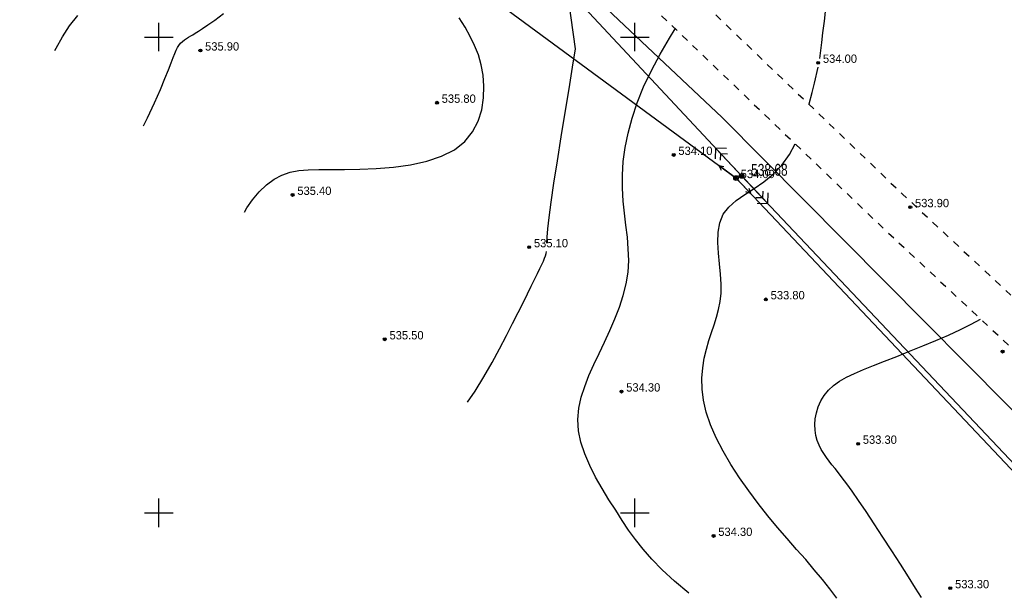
# Model space of a CAD drawing. Extents: x 0 to 370488, y 0 to 4202825.
# Tile 166 of 256: x 360335 to 360439, y 4200242 to 4200302. Entities that reach past the tile are written whole.
import ezdxf

# ---------------------------------------------------------------- set-up
doc = ezdxf.new("R2010")
doc.units = 0
doc.header["$LTSCALE"] = 0.5
doc.header["$MEASUREMENT"] = 0
doc.header["$PDMODE"] = 32
doc.header["$PDSIZE"] = 0.3
doc.linetypes.add('CONTI', pattern=[0])
doc.linetypes.add('Д_ТРОТ_ТРУБА', pattern=[3, 1.5, -1.5])
for name, color, linetype in [('(004) Точки рельефа', 7, 'Continuous'), ('(014) Водопровод', 5, 'ИК_Водопровод -------в--------'), ('(022) Возд. Линии', 7, 'Continuous'), ('(025) Дорога', 7, 'Continuous'), ('GORIZDEFAULT', 32, 'CONTI'), ('PI_OT0', 172, 'CONTI'), ('PI_TT0', 5, 'CONTI'), ('PI_TTDEFAULT', 5, 'CONTI'), ('SETKR', 2, 'CONTI'), ('SIT_L0', 250, 'CONTI')]:
    doc.layers.add(name, color=color, linetype=linetype)
doc.layers.add('(032) Горизонтали утолщенные', color=32, linetype='Continuous', lineweight=30)
doc.styles.add('D-431', font='txt')
doc.styles.add('SHRFT', font='TXT', dxfattribs={"width": 0.875})
doc.styles.get("Standard").update_dxf_attribs({"font": 'isocpeur.ttf'})
doc.linetypes.add('ИК_Водопровод -------в--------', pattern='A,9,-0.6,["В",Standard,S=1.2,R=0,X=0,Y=-0.6],-1.2', length=10.8)

# ---------------------------------------------------------------- blocks, each defined once
blk = doc.blocks.new('BL_333')
at = {"color": 0}
for p, q in [((0, -1.5), (0, 1.5)), ((-1.5, 0), (1.5, 0))]:
    blk.add_line(p, q, dxfattribs=at)
blk = doc.blocks.new('S1')
at = {"layer": '(022) Возд. Линии'}
for p, q in [((-2, 0), (-1.5, 0.25)), ((-2, 0), (-1.5, -0.25)), ((0, 0), (-2, 0))]:
    blk.add_line(p, q, dxfattribs=at)
blk = doc.blocks.new('S2')
at = {"layer": '(022) Возд. Линии'}
for p, q in [((0, 0), (2, 0)), ((2, 0), (1.5, 0.25)), ((2, 0), (1.5, -0.25))]:
    blk.add_line(p, q, dxfattribs=at)
blk = doc.blocks.new('SS')
at = {"layer": '(022) Возд. Линии'}
blk.add_circle((0, 0), 0.25, dxfattribs=at)

msp = doc.modelspace()

# ---------------------------------------------------------------- linework, layer by layer
at = {"layer": '(014) Водопровод', "flags": 128}
msp.add_lwpolyline([(360036.438, 4200773.015), (360047.098, 4200750.311), (360089.76, 4200681.101), (360107.619, 4200655.796), (360141.826, 4200594.039), (360149.345, 4200579.998), (360206.507, 4200508.61), (360230.262, 4200479.387), (360306.281, 4200388.525), (360409.154, 4200291.553), (360456.114, 4200244.191), (360490.793, 4200199.337)], dxfattribs=at)
at = {"layer": '(025) Дорога', "linetype": 'Д_ТРОТ_ТРУБА', "flags": 128}
for points in [[(360044.195, 4200796.012), (360041.816, 4200791.773), (360042.358, 4200788.304), (360046.087, 4200780.21), (360059.012, 4200755.887), (360082.266, 4200713.415), (360119.837, 4200651.911), (360154.248, 4200588.273), (360168.952, 4200565.337), (360182.618, 4200547.766), (360213.043, 4200512.044), (360268.283, 4200446.262), (360308.926, 4200401.534), (360387.369, 4200322.593), (360428.116, 4200283.497), (360457.116, 4200256.42), (360464.886, 4200245.444), (360476.507, 4200228.263), (360489.06, 4200214.493), (360499.065, 4200202.984)], [(360034.859, 4200791.392), (360036.733, 4200790.501), (360038.761, 4200786.553), (360042.501, 4200778.433), (360055.492, 4200753.988), (360078.803, 4200711.411), (360116.369, 4200649.915), (360150.8, 4200586.24), (360165.682, 4200563.025), (360179.515, 4200545.24), (360209.989, 4200509.461), (360265.27, 4200443.63), (360306.026, 4200398.778), (360384.565, 4200319.74), (360425.367, 4200280.592), (360454.087, 4200253.775), (360461.596, 4200243.167), (360473.356, 4200225.782), (360486.072, 4200211.833), (360495.233, 4200201.295)]]:
    msp.add_lwpolyline(points, dxfattribs=at)
at = {"layer": '(032) Горизонтали утолщенные', "color": 32}
for points in [[(360348.378, 4200290.662, 536), (360348.8, 4200291.51, 536), (360349.54, 4200293.1, 536), (360350.16, 4200294.49, 536), (360350.64, 4200295.64, 536), (360351.02, 4200296.56, 536), (360351.3, 4200297.28, 536), (360351.51, 4200297.85, 536), (360351.67, 4200298.28, 536), (360351.82, 4200298.62, 536), (360351.96, 4200298.9, 536), (360352.11, 4200299.13, 536), (360352.29, 4200299.35, 536), (360352.48, 4200299.53, 536), (360352.69, 4200299.7, 536), (360352.9, 4200299.85, 536), (360353.12, 4200299.99, 536), (360353.35, 4200300.12, 536), (360353.57, 4200300.25, 536), (360353.83, 4200300.4, 536), (360354.16, 4200300.61, 536), (360354.58, 4200300.89, 536), (360355.14, 4200301.27, 536), (360355.87, 4200301.79, 536), (360356.8, 4200302.46, 536)], [(360419.41, 4200297.73, 534), (360419.62, 4200299.43, 534), (360419.75, 4200300.45, 534), (360419.9, 4200301.68, 534), (360420.04, 4200303.05, 534)], [(360418.293, 4200292.922, 534), (360418.31, 4200292.98, 534), (360418.61, 4200294.16, 534), (360418.85, 4200295.16, 534), (360419.25, 4200296.85, 534)], [(360421.21, 4200241.05, 534), (360420.48, 4200242.02, 534), (360419.69, 4200243.02, 534), (360418.84, 4200244.03, 534), (360417.94, 4200245.09, 534), (360416.99, 4200246.17, 534), (360416, 4200247.3, 534), (360414.99, 4200248.48, 534), (360413.98, 4200249.7, 534), (360412.96, 4200250.98, 534), (360411.96, 4200252.32, 534), (360411, 4200253.69, 534), (360410.09, 4200255.09, 534), (360409.26, 4200256.49, 534), (360408.54, 4200257.89, 534), (360407.94, 4200259.25, 534), (360407.49, 4200260.57, 534), (360407.2, 4200261.83, 534), (360407.06, 4200263.02, 534), (360407.04, 4200264.16, 534), (360407.13, 4200265.23, 534), (360407.29, 4200266.25, 534), (360407.52, 4200267.2, 534), (360407.78, 4200268.1, 534), (360408.05, 4200268.95, 534), (360408.32, 4200269.76, 534), (360408.56, 4200270.56, 534), (360408.78, 4200271.37, 534), (360408.95, 4200272.21, 534), (360409.05, 4200273.09, 534), (360409.07, 4200274.05, 534), (360409, 4200275.09, 534), (360408.89, 4200276.18, 534), (360408.77, 4200277.3, 534), (360408.71, 4200278.42, 534), (360408.74, 4200279.49, 534), (360408.91, 4200280.49, 534), (360409.27, 4200281.38, 534), (360409.86, 4200282.14, 534), (360410.63, 4200282.82, 534), (360411.54, 4200283.45, 534), (360412.52, 4200284.08, 534), (360413.54, 4200284.78, 534), (360414.53, 4200285.58, 534), (360415.44, 4200286.53, 534), (360416.23, 4200287.67, 534), (360416.818, 4200288.794, 534)]]:
    msp.add_polyline3d(points, dxfattribs=at)
at = {"linetype": 'Continuous', "elevation": 1.643}
msp.add_lwpolyline([(359968.105, 4200751.148), (360144.875, 4200568.598), (360208.905, 4200501.768), (360248.135, 4200449.088), (360280.365, 4200400.868), (360329.345, 4200345.008), (360410.625, 4200285.188), (360473.125, 4200218.998), (360491.256, 4200199.541)], dxfattribs=at)
at = {"layer": 'GORIZDEFAULT', "color": 32}
for points in [[(360390.75, 4200278.36, 535), (360390.79, 4200278.97, 535), (360390.86, 4200279.84, 535), (360391, 4200281.04, 535), (360391.21, 4200282.65, 535), (360391.5, 4200284.66, 535), (360391.86, 4200286.98, 535), (360392.26, 4200289.5, 535), (360392.68, 4200292.07, 535), (360393.09, 4200294.56, 535), (360393.46, 4200296.84, 535), (360393.78, 4200298.76, 535), (360392.86, 4200305.32, 535), (360392.08, 4200306.55, 535), (360391.16, 4200307.99, 535), (360390.16, 4200309.57, 535), (360389.13, 4200311.18, 535), (360388.13, 4200312.76, 535), (360387.21, 4200314.2, 535), (360386.43, 4200315.42, 535), (360386.72, 4200317.51, 535)], [(360339.09, 4200298.574, 536.5), (360339.21, 4200298.82, 536.5), (360339.87, 4200300.03, 536.5), (360340.61, 4200301.19, 536.5), (360341.49, 4200302.27, 536.5)], [(360359.008, 4200281.607, 535.5), (360359.24, 4200282.05, 535.5), (360359.84, 4200282.91, 535.5), (360360.53, 4200283.73, 535.5), (360361.3, 4200284.46, 535.5), (360362.11, 4200285.06, 535.5), (360362.93, 4200285.5, 535.5), (360363.79, 4200285.79, 535.5), (360364.7, 4200285.97, 535.5), (360365.7, 4200286.06, 535.5), (360366.81, 4200286.09, 535.5), (360368.07, 4200286.09, 535.5), (360369.5, 4200286.08, 535.5), (360371.11, 4200286.11, 535.5), (360372.84, 4200286.18, 535.5), (360374.64, 4200286.33, 535.5), (360376.43, 4200286.58, 535.5), (360378.14, 4200286.95, 535.5), (360379.7, 4200287.47, 535.5), (360381.05, 4200288.16, 535.5), (360382.13, 4200289.02, 535.5), (360382.95, 4200290.04, 535.5), (360383.54, 4200291.17, 535.5), (360383.92, 4200292.37, 535.5), (360384.11, 4200293.61, 535.5), (360384.15, 4200294.83, 535.5), (360384.06, 4200296, 535.5), (360383.86, 4200297.09, 535.5), (360383.56, 4200298.12, 535.5), (360383.17, 4200299.1, 535.5), (360382.7, 4200300.06, 535.5), (360382.16, 4200301.03, 535.5), (360381.55, 4200302.03, 535.5)], [(360405.67, 4200241.56, 534.5), (360404.16, 4200242.84, 534.5), (360402.87, 4200244.03, 534.5), (360401.79, 4200245.13, 534.5), (360400.87, 4200246.18, 534.5), (360400.06, 4200247.2, 534.5), (360399.34, 4200248.2, 534.5), (360398.66, 4200249.22, 534.5), (360397.99, 4200250.28, 534.5), (360397.28, 4200251.39, 534.5), (360396.57, 4200252.55, 534.5), (360395.88, 4200253.75, 534.5), (360395.26, 4200254.97, 534.5), (360394.73, 4200256.2, 534.5), (360394.32, 4200257.43, 534.5), (360394.08, 4200258.64, 534.5), (360394.02, 4200259.83, 534.5), (360394.12, 4200260.99, 534.5), (360394.37, 4200262.15, 534.5), (360394.73, 4200263.29, 534.5), (360395.18, 4200264.44, 534.5), (360395.69, 4200265.59, 534.5), (360396.24, 4200266.76, 534.5), (360396.81, 4200267.95, 534.5), (360397.37, 4200269.16, 534.5), (360397.89, 4200270.38, 534.5), (360398.37, 4200271.61, 534.5), (360398.77, 4200272.85, 534.5), (360399.08, 4200274.08, 534.5), (360399.28, 4200275.31, 534.5), (360399.35, 4200276.53, 534.5), (360399.31, 4200277.75, 534.5), (360399.21, 4200278.98, 534.5), (360399.06, 4200280.22, 534.5), (360398.9, 4200281.48, 534.5), (360398.77, 4200282.77, 534.5), (360398.69, 4200284.11, 534.5), (360398.69, 4200285.49, 534.5), (360398.78, 4200286.91, 534.5), (360398.97, 4200288.39, 534.5), (360399.28, 4200289.91, 534.5), (360399.7, 4200291.48, 534.5), (360400.24, 4200293.1, 534.5), (360400.92, 4200294.77, 534.5), (360401.73, 4200296.48, 534.5), (360402.65, 4200298.2, 534.5), (360403.63, 4200299.9, 534.5), (360404.231, 4200300.871, 534.5)], [(360382.434, 4200261.652, 535), (360383.22, 4200262.8, 535), (360384.15, 4200264.3, 535), (360385.01, 4200265.8, 535), (360385.79, 4200267.25, 535), (360386.51, 4200268.63, 535), (360387.15, 4200269.9, 535), (360387.73, 4200271.05, 535), (360388.25, 4200272.08, 535), (360388.71, 4200273.01, 535), (360389.11, 4200273.83, 535), (360389.46, 4200274.54, 535), (360389.76, 4200275.16, 535), (360390.01, 4200275.67, 535), (360390.22, 4200276.1, 535), (360390.39, 4200276.46, 535), (360390.52, 4200276.76, 535), (360390.62, 4200277.02, 535), (360390.68, 4200277.25, 535), (360390.72, 4200277.47, 535)], [(360430.12, 4200241.12, 533.5), (360429.49, 4200242.11, 533.5), (360428.74, 4200243.29, 533.5), (360427.89, 4200244.61, 533.5), (360426.99, 4200246.02, 533.5), (360426.06, 4200247.45, 533.5), (360425.14, 4200248.85, 533.5), (360424.28, 4200250.16, 533.5), (360423.5, 4200251.31, 533.5), (360422.83, 4200252.27, 533.5), (360422.26, 4200253.06, 533.5), (360421.78, 4200253.69, 533.5), (360421.37, 4200254.22, 533.5), (360421.02, 4200254.66, 533.5), (360420.7, 4200255.05, 533.5), (360420.4, 4200255.43, 533.5), (360420.11, 4200255.82, 533.5), (360419.83, 4200256.23, 533.5), (360419.57, 4200256.67, 533.5), (360419.35, 4200257.12, 533.5), (360419.16, 4200257.61, 533.5), (360419.01, 4200258.13, 533.5), (360418.92, 4200258.69, 533.5), (360418.9, 4200259.28, 533.5), (360418.94, 4200259.9, 533.5), (360419.06, 4200260.53, 533.5), (360419.25, 4200261.16, 533.5), (360419.52, 4200261.77, 533.5), (360419.88, 4200262.35, 533.5), (360420.32, 4200262.89, 533.5), (360420.86, 4200263.38, 533.5), (360421.5, 4200263.83, 533.5), (360422.23, 4200264.25, 533.5), (360423.07, 4200264.66, 533.5), (360424.01, 4200265.07, 533.5), (360425.06, 4200265.5, 533.5), (360426.23, 4200265.95, 533.5), (360427.5, 4200266.45, 533.5), (360428.85, 4200266.99, 533.5), (360430.23, 4200267.54, 533.5), (360431.61, 4200268.12, 533.5), (360432.94, 4200268.69, 533.5), (360434.19, 4200269.27, 533.5), (360435.32, 4200269.82, 533.5), (360436.29, 4200270.35, 533.5)]]:
    msp.add_polyline3d(points, dxfattribs=at)
at = {"layer": 'PI_TT0', "color": 0}
msp.add_circle((360411.211, 4200285.415), 0.25, dxfattribs=at)
msp.add_point((360411.211, 4200285.415), dxfattribs=at)
at = {"layer": 'PI_TTDEFAULT', "color": 5}
for p in [(360354.36, 4200298.58, 535.9), (360419.25, 4200297.29, 534), (360379.22, 4200293.1, 535.8), (360404.08, 4200287.61, 534.1), (360410.625, 4200285.188, -20.936), (360364.05, 4200283.41, 535.4), (360428.93, 4200282.12, 533.9), (360388.9, 4200277.92, 535.1), (360413.76, 4200272.44, 533.8), (360373.73, 4200268.24, 535.5), (360438.62, 4200266.95, 533.4), (360398.59, 4200262.75, 534.3), (360423.45, 4200257.26, 533.3), (360408.27, 4200247.58, 534.3), (360433.13, 4200242.09, 533.3)]:
    msp.add_point(p, dxfattribs=at)
at = {"layer": 'SIT_L0', "color": 250}
for p, q in [((360346.608, 4200354.556), (360411.211, 4200285.415)), ((360408.482, 4200288.337), (360408.446, 4200287.207)), ((360410.87, 4200285.784), (360408.482, 4200288.337)), ((360409.613, 4200288.301), (360408.482, 4200288.337)), ((360409.006, 4200287.049), (360409.024, 4200287.749)), ((360409.024, 4200287.749), (360409.734, 4200287.731)), ((360411.211, 4200285.415), (360473.726, 4200219.249)), ((360411.552, 4200285.056), (360413.96, 4200282.503)), ((360413.426, 4200283.792), (360413.408, 4200283.092)), ((360413.96, 4200282.503), (360413.986, 4200283.643)), ((360413.408, 4200283.092), (360412.698, 4200283.11)), ((360412.829, 4200282.54), (360413.96, 4200282.503))]:
    msp.add_line(p, q, dxfattribs=at)

# ---------------------------------------------------------------- block references
at = {"layer": '(022) Возд. Линии'}
for name, p, rotation in [('S1', (360410.423, 4200285.33, -20.936), 323.9296709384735), ('S2', (360410.795, 4200285.002, -20.936), 313.3575788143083)]:
    msp.add_blockref(name, p, dxfattribs=dict(at, rotation=rotation))
msp.add_blockref('SS', (360410.631, 4200285.184, -20.936), dxfattribs=at)
at = {"layer": 'SETKR', "color": 92}
for p in [(360350, 4200300), (360400, 4200300), (360350, 4200250), (360400, 4200250)]:
    msp.add_blockref('BL_333', p, dxfattribs=at)

# ---------------------------------------------------------------- texts
at = {"layer": '(004) Точки рельефа', "style": 'D-431'}
for s, p in [('535.90', (360354.86, 4200298.58)), ('534.00', (360419.75, 4200297.29)), ('535.80', (360379.71, 4200293.09)), ('534.10', (360404.57, 4200287.61)), ('534.09', (360411.115, 4200285.178, -555.023)), ('535.40', (360364.55, 4200283.41)), ('533.90', (360429.42, 4200282.12)), ('535.10', (360389.4, 4200277.91)), ('533.80', (360414.26, 4200272.44)), ('535.50', (360374.23, 4200268.23)), ('534.30', (360399.09, 4200262.75)), ('533.30', (360423.94, 4200257.26)), ('534.30', (360408.76, 4200247.58)), ('533.30', (360433.63, 4200242.08))]:
    msp.add_text(s, height=0.875, dxfattribs=at).set_placement(p)
at = {"layer": 'PI_OT0', "color": 0, "style": 'SHRFT', "width": 0.75}
msp.add_text('538.68', height=1.25, rotation=0.16835, dxfattribs=at).set_placement((360412.211, 4200285.418))

doc.saveas('drawing.dxf')
